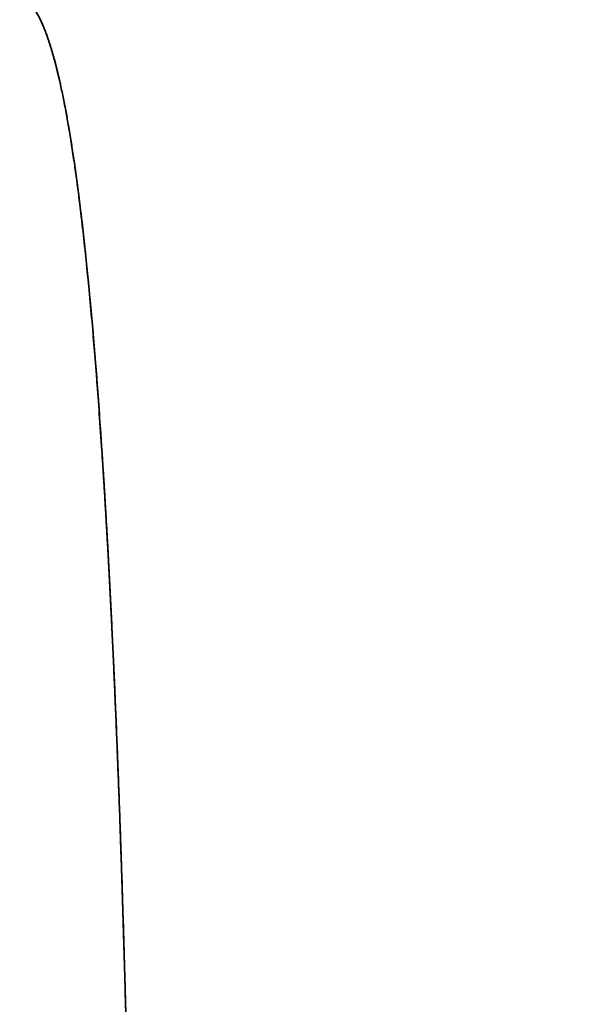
# Model space of a CAD drawing. Extents: x 46 to 342, y 25 to 270.
# Tile 137 of 256: x 249.86 to 251.63, y 74.22 to 77.39. Entities that reach past the tile are written whole.
import ezdxf

# ---------------------------------------------------------------- set-up
doc = ezdxf.new("R2010")
doc.units = 0
doc.layers.get('0').update_dxf_attribs({"lineweight": 13})

# ---------------------------------------------------------------- blocks, each defined once
blk = doc.blocks.new('BLOCK1')
at = {"color": 7, "lineweight": 35}
for points, knots in [([(-935.85, 163.368), (-935.325, 163.358), (-934.8, 163.35), (-934.276, 163.347), (-933.228, 163.345), (-932.178, 163.35), (-931.653, 163.353), (-930.419, 163.36), (-929.184, 163.366), (-928.474, 163.368), (-927.054, 163.37), (-925.634, 163.37), (-924.925, 163.37), (-922.166, 163.367), (-919.409, 163.366), (-916.959, 163.368), (-913.551, 163.373), (-910.142, 163.377), (-909.575, 163.378), (-907.013, 163.383), (-904.451, 163.387), (-903.249, 163.388), (-898.042, 163.389), (-892.834, 163.38), (-888.828, 163.378), (-883.403, 163.448), (-877.978, 163.508), (-876.607, 163.518), (-873.964, 163.474), (-871.336, 163.217), (-870.14, 163.035), (-867.692, 162.503), (-865.332, 161.654), (-864.15, 161.136), (-862.264, 160.161), (-860.489, 159.002), (-859.803, 158.516), (-856.597, 156.051), (-853.903, 152.991), (-852.189, 150.224), (-850.441, 146.189), (-849.352, 141.95), (-849.105, 140.814), (-848.639, 138.259), (-848.333, 135.682), (-848.201, 134.252), (-847.928, 130.606), (-847.786, 126.952), (-847.726, 124.678), (-847.687, 122.213), (-847.677, 119.747), (-847.676, 119.502), (-847.676, 119.257), (-847.676, 119.012)], [0, 0, 0, 0, 0, 0, 6.173801, 6.173801, 6.173801, 12.347602, 12.347602, 12.347602, 20.674236, 20.674236, 20.674236, 29.000871, 29.000871, 29.000871, 53.037738, 53.037738, 53.037738, 69.004515, 69.004515, 69.004515, 83.107202, 83.107202, 83.107202, 130.115726, 130.115726, 130.115726, 146.782041, 146.782041, 146.782041, 161.087207, 161.087207, 161.087207, 176.168184, 176.168184, 176.168184, 185.922201, 185.922201, 185.922201, 223.57289, 223.57289, 223.57289, 237.172478, 237.172478, 237.172478, 254.014351, 254.014351, 254.014351, 280.069398, 280.069398, 280.069398, 282.946371, 282.946371, 282.946371, 282.946371, 282.946371, 282.946371]), ([(-937.475, 136.552), (-937.52, 138.585), (-937.58, 140.578), (-937.655, 142.523), (-937.812, 145.448), (-938.032, 147.799), (-938.123, 148.573), (-938.314, 149.787), (-938.525, 150.503), (-938.629, 150.732), (-938.74, 150.87), (-938.852, 150.916), (-938.858, 150.918), (-938.864, 150.919), (-938.87, 150.923)], [0, 0, 0, 0, 0, 0, 14.698344, 14.698344, 14.698344, 23.478935, 23.478935, 23.478935, 31.441691, 31.441691, 31.441691, 31.915427, 31.915427, 31.915427, 31.915427, 31.915427, 31.915427]), ([(-938.851, 150.914), (-938.722, 150.866), (-938.601, 150.697), (-938.49, 150.409), (-938.282, 149.621), (-938.107, 148.43), (-938.026, 147.726), (-937.821, 145.549), (-937.665, 142.737), (-937.584, 140.742), (-937.522, 138.683), (-937.475, 136.552)], [0, 0, 0, 0, 0, 0, 8.500402, 8.500402, 8.500402, 17.276562, 17.276562, 17.276562, 32.261264, 32.261264, 32.261264, 32.261264, 32.261264, 32.261264])]:
    blk.add_open_spline(points, degree=5, knots=knots, dxfattribs=at)

msp = doc.modelspace()

# ---------------------------------------------------------------- block references
at = {"lineweight": 0, "xscale": 0.25, "yscale": 0.25, "zscale": 0.25}
msp.add_blockref('BLOCK1', (484.5779, 39.7324), dxfattribs=at)

doc.saveas('drawing.dxf')
